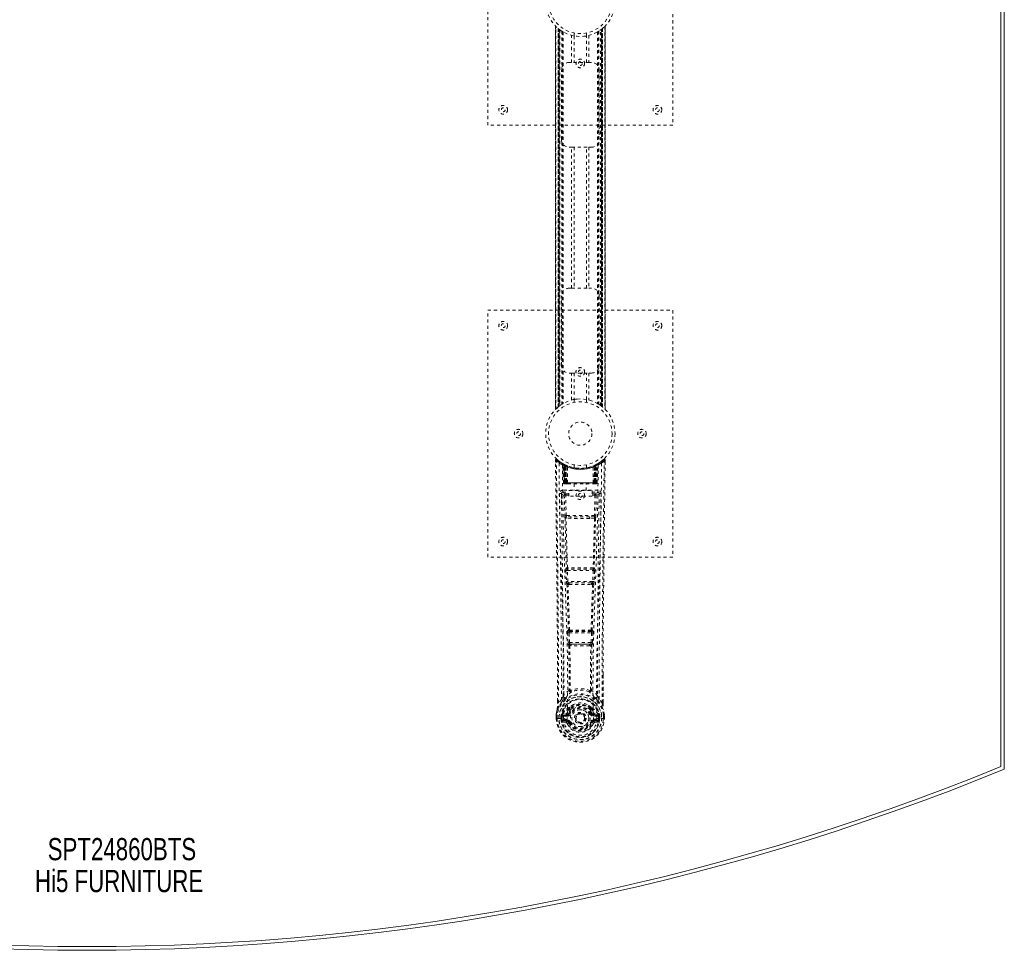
# Model space of a CAD drawing. Header units: inches. Extents: x 12.1 to 71.6, y 7.5 to 55.
# Tile 3 of 4: x 39.7 to 71.6, y 7.5 to 37.7. Entities that reach past the tile are written whole.
import ezdxf

# ---------------------------------------------------------------- set-up
doc = ezdxf.new("R2010")
doc.units = ezdxf.units.IN
doc.header["$MEASUREMENT"] = 0
doc.linetypes.add('SLD-Dashed', pattern=[0.075, 0.05, -0.025])
doc.linetypes.add('SLD-Solid', pattern=[0])
doc.layers.add('HI5-SYMBOLTEXT', color=5, linetype='SLD-Solid')
doc.styles.add('SLDTEXTSTYLE0', font='TXT', dxfattribs={"width": 0.75})

# ---------------------------------------------------------------- blocks, each defined once
blk = doc.blocks.new('SW_NOTE_0')
at = {"layer": 'HI5-SYMBOLTEXT', "color": 0, "char_height": 0.72, "attachment_point": 1, "style": 'SLDTEXTSTYLE0'}
for s, insert in [('SPT24860BTS', (0, 0.928)), ('Hi5 FURNITURE', (-0.412, -0.107))]:
    blk.add_mtext(s, dxfattribs=dict(at, insert=insert))

msp = doc.modelspace()

# ---------------------------------------------------------------- linework, layer by layer
at = {"color": 7, "linetype": 'SLD-Solid', "lineweight": 15}
for p, q in [((71.522, 49.075), (71.522, 13.483)), ((71.522, 13.483), (71.522, 49.075)), ((71.64, 49.154), (71.64, 13.404))]:
    msp.add_line(p, q, dxfattribs=at)
at = {"color": 7, "linetype": 'SLD-Dashed', "lineweight": 0}
for p, q in [((54.89, 34.279), (54.89, 42.279)), ((60.89, 42.279), (60.89, 34.279)), ((57.085, 37.495), (57.085, 25.064)), ((57.085, 25.065), (57.085, 37.493)), ((57.085, 37.493), (57.085, 37.492)), ((57.085, 37.492), (57.085, 25.066)), ((57.097, 25.077), (57.097, 37.481)), ((57.179, 37.407), (57.175, 37.41)), ((57.175, 25.148), (57.175, 37.41)), ((57.175, 37.41), (57.175, 25.148)), ((57.179, 37.407), (57.179, 25.151)), ((57.181, 37.406), (57.181, 25.152)), ((57.22, 37.376), (57.183, 37.403)), ((57.183, 25.155), (57.183, 37.403)), ((57.183, 37.403), (57.183, 25.155)), ((57.195, 25.164), (57.195, 37.394)), ((57.199, 25.167), (57.199, 37.391)), ((57.201, 37.389), (57.201, 25.169)), ((57.203, 37.388), (57.203, 25.17)), ((57.226, 37.371), (57.226, 25.187)), ((58.546, 25.193), (58.546, 37.365)), ((58.576, 25.17), (58.576, 37.388)), ((58.578, 25.169), (58.578, 37.389)), ((58.58, 37.391), (58.58, 25.167)), ((58.581, 37.392), (58.581, 25.166)), ((58.591, 25.159), (58.591, 37.399)), ((58.596, 37.403), (58.596, 25.155)), ((58.596, 25.155), (58.596, 37.403)), ((58.605, 37.41), (58.6, 37.407)), ((58.6, 25.151), (58.6, 37.407)), ((58.605, 37.41), (58.605, 25.148)), ((58.605, 25.148), (58.605, 37.41)), ((58.683, 37.481), (58.683, 25.077)), ((58.695, 25.063), (58.695, 37.494)), ((58.695, 37.493), (58.695, 25.065)), ((58.695, 25.066), (58.695, 37.492)), ((57.291, 37.326), (57.287, 37.329)), ((57.291, 37.326), (57.291, 25.232)), ((57.317, 37.311), (57.317, 25.247)), ((57.334, 37.301), (57.334, 25.257)), ((57.608, 36.314), (57.608, 37.19)), ((57.69, 37.268), (57.69, 37.171)), ((57.692, 37.171), (57.692, 36.314)), ((58.087, 36.314), (58.087, 37.171)), ((58.09, 37.171), (58.09, 37.268)), ((58.171, 37.19), (58.171, 36.314)), ((58.445, 37.301), (58.445, 25.257)), ((58.463, 37.311), (58.463, 25.247)), ((58.488, 37.326), (58.488, 25.232)), ((57.525, 36.314), (57.608, 36.314)), ((58.171, 36.314), (57.608, 36.314)), ((58.171, 36.314), (58.255, 36.314)), ((57.275, 33.814), (57.275, 36.064)), ((58.505, 36.064), (58.505, 33.814)), ((60.89, 34.279), (54.89, 34.279)), ((57.608, 33.564), (57.525, 33.564)), ((57.608, 28.994), (57.608, 33.564)), ((57.608, 33.564), (58.171, 33.564)), ((57.692, 33.564), (57.692, 28.994)), ((58.087, 28.994), (58.087, 33.564)), ((58.171, 33.564), (58.171, 28.994)), ((58.255, 33.564), (58.171, 33.564)), ((57.275, 26.494), (57.275, 28.744)), ((57.525, 28.994), (57.608, 28.994)), ((57.608, 28.994), (58.171, 28.994)), ((58.171, 28.994), (58.255, 28.994)), ((58.505, 28.744), (58.505, 26.494)), ((54.89, 28.279), (60.89, 28.279)), ((54.89, 20.279), (54.89, 28.279)), ((60.89, 28.279), (60.89, 20.279)), ((57.608, 26.244), (57.525, 26.244)), ((57.608, 25.368), (57.608, 26.244)), ((57.608, 26.244), (58.171, 26.244)), ((57.692, 26.244), (57.692, 25.387)), ((58.087, 25.387), (58.087, 26.244)), ((58.171, 26.244), (58.171, 25.368)), ((58.255, 26.244), (58.171, 26.244)), ((57.69, 25.387), (57.69, 25.29)), ((58.09, 25.29), (58.09, 25.387)), ((58.488, 25.232), (58.493, 25.229)), ((57.175, 25.148), (57.179, 25.151)), ((58.56, 25.183), (58.596, 25.155)), ((58.695, 25.065), (58.694, 25.066)), ((57.083, 23.42), (57.084, 23.353)), ((57.113, 23.421), (57.133, 23.443)), ((57.174, 23.408), (57.132, 23.442)), ((57.322, 23.305), (57.308, 23.313)), ((58.471, 23.313), (58.458, 23.305)), ((58.647, 23.442), (58.605, 23.408)), ((58.696, 23.42), (58.666, 23.421)), ((58.694, 23.357), (58.695, 23.42)), ((58.695, 23.353), (58.696, 23.42)), ((58.695, 23.353), (58.696, 23.42)), ((57.327, 23.301), (57.314, 23.308)), ((57.336, 23.28), (57.323, 23.288)), ((57.344, 22.683), (57.323, 23.288)), ((57.357, 22.683), (57.336, 23.28)), ((57.387, 23.27), (57.34, 23.295)), ((57.355, 23.273), (57.378, 22.679)), ((57.424, 23.234), (57.355, 23.27)), ((57.375, 22.683), (57.355, 23.27)), ((57.369, 23.279), (57.395, 23.266)), ((57.383, 23.24), (57.395, 23.266)), ((57.383, 23.24), (57.383, 22.683)), ((57.39, 23.236), (57.383, 23.24)), ((57.39, 23.236), (57.403, 23.262)), ((57.39, 22.683), (57.39, 23.236)), ((57.407, 23.26), (57.392, 23.268)), ((57.395, 23.266), (57.403, 23.262)), ((57.396, 23.233), (57.408, 23.259)), ((57.396, 22.683), (57.396, 23.233)), ((57.396, 23.233), (57.403, 23.23)), ((57.403, 23.23), (57.415, 23.256)), ((57.403, 23.23), (57.403, 22.683)), ((57.407, 23.26), (57.407, 23.26)), ((57.415, 23.225), (57.426, 23.251)), ((57.415, 23.225), (57.415, 22.683)), ((57.421, 23.222), (57.415, 23.225)), ((57.421, 23.222), (57.433, 23.248)), ((57.421, 22.683), (57.421, 23.222)), ((57.424, 23.234), (57.424, 23.234)), ((57.424, 23.234), (57.443, 22.683)), ((57.443, 22.683), (57.424, 23.234)), ((57.426, 23.251), (57.433, 23.248)), ((57.474, 22.683), (57.469, 23.205)), ((57.69, 23.268), (57.69, 23.171)), ((58.09, 23.171), (58.09, 23.268)), ((58.306, 22.683), (58.31, 23.205)), ((58.336, 22.683), (58.355, 23.234)), ((58.356, 23.234), (58.337, 22.683)), ((58.347, 23.248), (58.353, 23.251)), ((58.347, 23.248), (58.359, 23.222)), ((58.353, 23.251), (58.365, 23.225)), ((58.355, 23.234), (58.356, 23.234)), ((58.424, 23.27), (58.356, 23.234)), ((58.365, 23.225), (58.359, 23.222)), ((58.359, 23.222), (58.359, 22.683)), ((58.364, 23.256), (58.376, 23.23)), ((58.372, 23.26), (58.365, 23.256)), ((58.365, 22.683), (58.365, 23.225)), ((58.379, 23.263), (58.371, 23.259)), ((58.371, 23.259), (58.383, 23.233)), ((58.373, 23.26), (58.372, 23.26)), ((58.44, 23.295), (58.373, 23.26)), ((58.376, 23.23), (58.383, 23.233)), ((58.376, 22.683), (58.376, 23.23)), ((58.377, 23.262), (58.384, 23.266)), ((58.377, 23.262), (58.389, 23.236)), ((58.383, 23.233), (58.383, 22.683)), ((58.384, 23.266), (58.393, 23.27)), ((58.384, 23.266), (58.397, 23.24)), ((58.397, 23.24), (58.389, 23.236)), ((58.389, 23.236), (58.389, 22.683)), ((58.397, 22.683), (58.397, 23.24)), ((58.402, 22.679), (58.424, 23.273)), ((58.404, 22.683), (58.424, 23.27)), ((58.422, 22.683), (58.443, 23.28)), ((58.436, 22.683), (58.457, 23.288)), ((58.457, 23.288), (58.443, 23.28)), ((57.344, 22.683), (57.357, 22.683)), ((57.383, 22.683), (57.344, 22.683)), ((57.357, 22.683), (57.396, 22.683)), ((57.375, 22.683), (57.443, 22.683)), ((57.383, 22.683), (57.39, 22.683)), ((58.389, 22.683), (57.39, 22.683)), ((57.403, 22.683), (57.396, 22.683)), ((57.403, 22.683), (58.376, 22.683)), ((57.415, 22.683), (57.421, 22.683)), ((58.359, 22.683), (57.421, 22.683)), ((57.443, 22.683), (57.474, 22.683)), ((57.443, 22.683), (57.443, 22.683)), ((57.474, 22.683), (58.306, 22.683)), ((58.306, 22.683), (58.336, 22.683)), ((58.337, 22.683), (58.336, 22.683)), ((58.337, 22.683), (58.404, 22.683)), ((58.359, 22.683), (58.365, 22.683)), ((58.383, 22.683), (58.376, 22.683)), ((58.383, 22.683), (58.422, 22.683)), ((58.389, 22.683), (58.397, 22.683)), ((58.436, 22.683), (58.397, 22.683)), ((58.422, 22.683), (58.436, 22.683)), ((57.322, 22.445), (57.322, 22.385)), ((58.457, 22.445), (57.322, 22.445)), ((57.322, 22.385), (57.52, 22.385)), ((57.383, 22.654), (57.391, 22.654)), ((57.387, 22.654), (57.397, 22.654)), ((57.397, 22.654), (57.403, 22.654)), ((57.405, 22.654), (57.459, 22.654)), ((57.415, 22.654), (57.421, 22.654)), ((57.459, 22.654), (57.421, 22.654)), ((57.473, 22.654), (57.481, 22.654)), ((57.481, 22.654), (58.298, 22.654)), ((57.52, 22.252), (57.52, 22.432)), ((57.52, 22.432), (58.27, 22.432)), ((57.695, 22.654), (57.695, 22.432)), ((58.085, 22.432), (58.085, 22.654)), ((58.27, 22.432), (58.27, 22.252)), ((58.27, 22.385), (58.457, 22.385)), ((58.298, 22.654), (58.306, 22.654)), ((58.32, 22.654), (58.374, 22.654)), ((58.358, 22.654), (58.32, 22.654)), ((58.358, 22.654), (58.364, 22.654)), ((58.376, 22.654), (58.383, 22.654)), ((58.383, 22.654), (58.392, 22.654)), ((58.389, 22.654), (58.396, 22.654)), ((58.457, 22.385), (58.457, 22.445)), ((57.279, 22.347), (57.277, 22.339)), ((57.277, 22.336), (57.281, 22.049)), ((57.371, 22.282), (57.387, 21.62)), ((57.416, 22.328), (57.416, 22.283)), ((57.52, 22.328), (57.416, 22.328)), ((57.431, 21.622), (57.416, 22.283)), ((57.52, 22.283), (57.416, 22.283)), ((58.27, 22.252), (57.52, 22.252)), ((58.364, 22.328), (58.27, 22.328)), ((58.364, 22.283), (58.27, 22.283)), ((58.364, 22.283), (58.348, 21.622)), ((58.364, 22.328), (58.364, 22.283)), ((58.408, 22.282), (58.393, 21.62)), ((58.499, 22.049), (58.502, 22.336)), ((58.502, 22.339), (58.501, 22.347)), ((57.585, 21.53), (57.428, 21.536)), ((58.348, 21.622), (57.431, 21.622)), ((57.592, 21.578), (57.439, 21.581)), ((58.187, 21.578), (57.592, 21.578)), ((58.34, 21.581), (58.187, 21.578)), ((58.351, 21.536), (58.195, 21.53)), ((60.89, 20.279), (54.89, 20.279)), ((57.425, 19.837), (57.442, 19.484)), ((57.439, 19.93), (57.431, 19.927)), ((57.469, 19.839), (58.31, 19.839)), ((57.486, 19.486), (57.469, 19.839)), ((57.475, 19.884), (57.484, 19.887)), ((58.304, 19.884), (57.475, 19.884)), ((58.31, 19.839), (58.293, 19.486)), ((58.296, 19.887), (58.304, 19.884)), ((58.355, 19.837), (58.338, 19.484)), ((58.349, 19.927), (58.34, 19.93)), ((58.293, 19.486), (57.486, 19.486)), ((57.491, 19.39), (57.524, 19.39)), ((57.533, 19.441), (57.501, 19.442)), ((57.533, 19.441), (58.247, 19.441)), ((58.247, 19.441), (58.278, 19.442)), ((58.256, 19.39), (58.288, 19.39)), ((57.503, 17.913), (57.489, 17.909)), ((58.276, 17.913), (58.291, 17.909)), ((57.479, 17.819), (57.496, 17.502)), ((57.524, 17.821), (58.256, 17.821)), ((57.54, 17.504), (57.524, 17.821)), ((57.533, 17.866), (57.547, 17.871)), ((58.246, 17.866), (57.533, 17.866)), ((58.232, 17.871), (58.246, 17.866)), ((58.256, 17.821), (58.239, 17.504)), ((58.3, 17.819), (58.284, 17.502)), ((58.239, 17.504), (57.54, 17.504)), ((57.551, 17.406), (57.591, 17.405)), ((57.598, 17.459), (57.559, 17.459)), ((57.598, 17.459), (58.182, 17.459)), ((58.221, 17.459), (58.182, 17.459)), ((58.189, 17.405), (58.229, 17.406)), ((58.626, 16.471), (58.626, 15.547)), ((58.627, 15.546), (58.63, 16.471)), ((57.562, 15.966), (57.562, 15.966)), ((58.217, 15.966), (58.217, 15.966)), ((57.278, 15.663), (57.182, 15.548)), ((58.597, 15.548), (58.501, 15.663)), ((57.153, 15.546), (57.152, 15.6)), ((57.154, 15.6), (57.154, 15.547)), ((57.522, 15.361), (57.521, 15.343)), ((57.529, 15.39), (57.541, 15.407)), ((57.545, 15.356), (57.545, 15.337)), ((58.235, 15.337), (58.234, 15.356)), ((58.239, 15.407), (58.25, 15.39)), ((58.258, 15.361), (58.258, 15.343)), ((57.11, 15.166), (57.11, 15.162)), ((57.11, 15.045), (57.11, 15.162)), ((57.11, 15.045), (57.114, 15.045)), ((57.111, 15.162), (57.111, 15.045)), ((57.114, 15.045), (57.167, 15.046)), ((57.14, 15.162), (57.14, 15.048)), ((57.167, 15.046), (57.19, 15.046)), ((57.19, 15.046), (57.349, 15.046)), ((57.291, 15.118), (57.261, 15.119)), ((57.261, 15.119), (57.261, 15.119)), ((57.261, 15.048), (57.261, 15.119)), ((57.261, 15.048), (57.291, 15.048)), ((57.261, 15.048), (57.261, 15.048)), ((57.291, 15.118), (57.296, 15.137)), ((57.291, 15.118), (57.291, 15.048)), ((57.296, 15.048), (57.291, 15.048)), ((57.296, 15.137), (57.296, 15.127)), ((57.296, 15.127), (57.296, 15.048)), ((57.307, 15.168), (57.303, 15.163)), ((57.307, 15.168), (57.317, 15.179)), ((57.432, 15.2), (57.317, 15.179)), ((57.317, 15.179), (57.317, 15.179)), ((57.317, 15.179), (57.317, 15.179)), ((57.331, 15.146), (57.461, 15.171)), ((57.331, 15.146), (57.331, 15.116)), ((57.461, 15.146), (57.331, 15.146)), ((57.461, 15.116), (57.331, 15.116)), ((57.461, 15.171), (57.461, 15.146)), ((57.461, 15.116), (57.461, 15.146)), ((57.466, 15.008), (57.466, 15.011)), ((57.516, 15.212), (57.543, 15.201)), ((57.733, 15.055), (57.734, 15.071)), ((57.733, 15.047), (57.733, 15.055)), ((58.236, 15.201), (58.264, 15.212)), ((58.313, 15.011), (58.313, 15.008)), ((58.318, 15.171), (58.449, 15.146)), ((58.318, 15.171), (58.318, 15.146)), ((58.449, 15.146), (58.318, 15.146)), ((58.318, 15.116), (58.318, 15.146)), ((58.449, 15.116), (58.318, 15.116)), ((58.462, 15.179), (58.348, 15.2)), ((58.431, 15.046), (58.589, 15.046)), ((58.449, 15.116), (58.449, 15.146)), ((58.462, 15.179), (58.473, 15.168)), ((58.473, 15.168), (58.473, 15.169)), ((58.473, 15.168), (58.473, 15.168)), ((58.477, 15.163), (58.473, 15.168)), ((58.483, 15.137), (58.483, 15.127)), ((58.488, 15.118), (58.483, 15.137)), ((58.483, 15.127), (58.483, 15.048)), ((58.483, 15.048), (58.489, 15.048)), ((58.518, 15.119), (58.489, 15.118)), ((58.489, 15.048), (58.489, 15.118)), ((58.518, 15.119), (58.518, 15.048)), ((58.518, 15.119), (58.518, 15.119)), ((58.589, 15.046), (58.612, 15.046)), ((58.612, 15.046), (58.665, 15.045)), ((58.64, 15.048), (58.64, 15.162)), ((58.665, 15.045), (58.669, 15.045)), ((58.668, 15.045), (58.668, 15.162)), ((58.669, 15.162), (58.669, 15.166)), ((58.669, 15.045), (58.669, 15.162)), ((57.314, 14.928), (57.433, 14.904)), ((57.344, 14.994), (57.344, 14.964)), ((57.344, 14.994), (57.461, 14.994)), ((57.461, 14.944), (57.344, 14.964)), ((57.344, 14.964), (57.461, 14.964)), ((57.461, 14.994), (57.461, 14.964)), ((57.461, 14.944), (57.461, 14.964)), ((57.521, 14.9), (57.517, 14.908)), ((57.543, 14.909), (57.521, 14.9)), ((58.259, 14.9), (58.236, 14.909)), ((58.259, 14.9), (58.313, 14.877)), ((58.318, 14.994), (58.318, 14.964)), ((58.318, 14.994), (58.435, 14.994)), ((58.435, 14.964), (58.318, 14.944)), ((58.318, 14.944), (58.318, 14.964)), ((58.318, 14.964), (58.435, 14.964)), ((58.346, 14.904), (58.465, 14.928)), ((58.435, 14.964), (58.435, 14.994))]:
    msp.add_line(p, q, dxfattribs=at)
at = {"color": 7, "linetype": 'SLD-Dashed', "lineweight": 0, "flags": 128}
for points in [[(57.195, 37.394), (57.184, 37.403), (57.179, 37.407)], [(57.696, 37.171), (57.694, 37.171), (57.692, 37.171)], [(58.087, 37.171), (58.076, 37.17), (58.068, 37.168)], [(57.692, 25.387), (57.691, 25.386), (57.709, 25.389), (57.747, 25.395), (57.801, 25.401), (57.866, 25.404), (57.89, 25.404)], [(57.692, 25.387), (57.703, 25.388), (57.729, 25.392)], [(58.084, 25.387), (58.086, 25.387), (58.087, 25.387)], [(57.179, 25.151), (57.185, 25.156), (57.195, 25.164)], [(57.083, 23.42), (57.084, 23.42), (57.085, 23.42), (57.092, 23.421), (57.102, 23.421), (57.107, 23.42), (57.113, 23.421)], [(57.152, 15.6), (57.144, 18.17), (57.117, 20.795), (57.083, 23.42)], [(57.132, 23.44), (57.124, 23.444), (57.116, 23.447), (57.108, 23.447), (57.1, 23.446), (57.093, 23.442), (57.088, 23.437), (57.085, 23.43), (57.084, 23.423)], [(57.182, 15.548), (57.181, 17.012), (57.172, 18.485), (57.157, 19.933), (57.154, 20.18), (57.151, 20.438), (57.149, 20.653), (57.146, 20.883), (57.143, 21.133), (57.139, 21.404), (57.136, 21.622), (57.133, 21.884), (57.129, 22.208), (57.126, 22.419), (57.123, 22.677), (57.119, 22.939), (57.116, 23.187), (57.113, 23.421)], [(57.202, 23.327), (57.209, 22.28), (57.229, 21.235), (57.258, 20.193), (57.293, 19.155), (57.328, 18.121), (57.353, 17.091), (57.361, 16.066), (57.349, 15.046)], [(57.339, 23.296), (57.299, 23.319), (57.25, 23.351)], [(58.578, 23.327), (58.57, 22.28), (58.551, 21.235), (58.521, 20.193), (58.486, 19.155), (58.452, 18.121), (58.427, 17.091), (58.418, 16.066), (58.431, 15.046)], [(58.529, 23.351), (58.481, 23.319), (58.436, 23.293)], [(58.597, 15.548), (58.599, 17.014), (58.608, 18.486), (58.622, 19.933), (58.625, 20.154), (58.628, 20.384), (58.63, 20.587), (58.633, 20.786), (58.635, 21.001), (58.637, 21.151), (58.639, 21.308), (58.641, 21.464), (58.643, 21.582), (58.645, 21.722), (58.647, 21.884), (58.651, 22.216), (58.654, 22.421), (58.657, 22.675), (58.66, 22.937), (58.663, 23.185), (58.666, 23.421)], [(58.646, 23.443), (58.614, 23.415), (58.605, 23.408)], [(58.63, 16.471), (58.635, 18.17), (58.663, 20.795), (58.695, 23.353)], [(58.693, 23.42), (58.691, 23.428), (58.688, 23.435), (58.683, 23.442), (58.677, 23.447), (58.669, 23.45), (58.662, 23.45), (58.655, 23.448), (58.648, 23.444)], [(57.311, 23.271), (57.32, 22.226), (57.341, 21.183), (57.373, 20.144), (57.41, 19.108), (57.447, 18.077), (57.473, 17.05), (57.481, 16.028), (57.466, 15.011)], [(57.316, 23.306), (57.323, 23.295), (57.327, 23.281)], [(57.354, 23.277), (57.355, 23.271), (57.355, 23.269)], [(58.469, 23.271), (58.46, 22.226), (58.438, 21.184), (58.407, 20.144), (58.369, 19.108), (58.333, 18.077), (58.307, 17.051), (58.299, 16.028), (58.313, 15.011)], [(57.415, 22.683), (57.407, 22.683), (57.399, 22.683), (57.392, 22.683), (57.386, 22.683), (57.381, 22.683), (57.378, 22.683), (57.376, 22.683), (57.375, 22.683)], [(57.375, 22.683), (57.376, 22.676), (57.377, 22.674)], [(58.404, 22.683), (58.404, 22.683), (58.402, 22.683), (58.398, 22.683), (58.393, 22.683), (58.387, 22.683), (58.38, 22.683), (58.373, 22.683), (58.365, 22.683)], [(57.416, 22.328), (57.346, 22.356), (57.322, 22.385)], [(57.405, 22.654), (57.405, 22.654), (57.407, 22.654)], [(58.457, 22.385), (58.433, 22.356), (58.364, 22.328)], [(57.217, 22.339), (57.219, 22.203), (57.221, 22.031), (57.224, 21.822), (57.227, 21.577), (57.23, 21.328), (57.233, 21.108), (57.235, 20.955), (57.237, 20.817), (57.239, 20.695), (57.241, 20.54), (57.243, 20.377), (57.245, 20.221), (57.255, 19.407), (57.263, 18.589), (57.271, 17.616), (57.277, 16.627), (57.278, 15.663)], [(57.277, 22.339), (57.302, 22.31), (57.371, 22.282)], [(57.416, 22.283), (57.4, 22.282), (57.386, 22.282), (57.376, 22.282), (57.371, 22.282)], [(58.408, 22.282), (58.404, 22.282), (58.394, 22.282), (58.38, 22.282), (58.364, 22.283)], [(58.408, 22.282), (58.478, 22.31), (58.502, 22.339)], [(58.501, 15.663), (58.502, 16.184), (58.503, 16.717), (58.506, 17.262), (58.509, 17.777), (58.514, 18.307), (58.519, 18.859), (58.524, 19.348), (58.527, 19.605), (58.531, 19.878), (58.534, 20.166), (58.538, 20.471), (58.541, 20.746), (58.545, 20.987), (58.547, 21.178), (58.55, 21.393), (58.553, 21.634), (58.556, 21.859), (58.559, 22.052), (58.561, 22.211), (58.562, 22.339)], [(57.431, 21.622), (57.416, 21.621), (57.401, 21.621), (57.391, 21.62), (57.387, 21.62)], [(57.395, 21.538), (57.415, 20.733), (57.439, 19.93)], [(57.473, 19.926), (57.448, 20.73), (57.428, 21.536)], [(58.195, 21.53), (57.89, 21.53), (57.585, 21.53)], [(58.187, 21.578), (57.89, 21.578), (57.592, 21.578)], [(58.351, 21.536), (58.331, 20.73), (58.306, 19.926)], [(58.384, 21.538), (58.365, 20.733), (58.34, 19.93)], [(58.393, 21.62), (58.388, 21.62), (58.378, 21.621), (58.364, 21.621), (58.348, 21.622)], [(57.469, 19.839), (57.454, 19.838), (57.44, 19.837), (57.429, 19.837), (57.425, 19.837)], [(58.355, 19.837), (58.35, 19.837), (58.34, 19.837), (58.326, 19.838), (58.31, 19.839)], [(57.486, 19.486), (57.471, 19.485), (57.457, 19.485), (57.446, 19.484), (57.442, 19.484)], [(57.442, 19.484), (57.444, 19.452), (57.444, 19.45)], [(58.338, 19.484), (58.333, 19.484), (58.323, 19.485), (58.309, 19.485), (58.293, 19.486)], [(58.338, 19.484), (58.335, 19.452), (58.335, 19.45)], [(57.457, 19.395), (57.481, 18.653), (57.503, 17.913)], [(57.539, 17.908), (57.516, 18.648), (57.491, 19.39)], [(58.288, 19.39), (58.263, 18.648), (58.241, 17.908)], [(58.323, 19.395), (58.298, 18.653), (58.276, 17.913)], [(57.524, 17.821), (57.509, 17.82), (57.495, 17.82), (57.485, 17.819), (57.479, 17.819)], [(57.524, 17.821), (57.523, 17.83), (57.523, 17.838), (57.524, 17.846), (57.525, 17.853), (57.528, 17.862), (57.533, 17.866)], [(58.246, 17.866), (58.251, 17.862), (58.255, 17.853), (58.256, 17.846), (58.256, 17.838), (58.256, 17.83), (58.256, 17.821)], [(58.3, 17.819), (58.295, 17.819), (58.285, 17.82), (58.27, 17.82), (58.256, 17.821)], [(57.54, 17.504), (57.525, 17.503), (57.511, 17.502), (57.501, 17.502), (57.496, 17.502)], [(57.515, 17.412), (57.525, 16.692), (57.526, 15.973)], [(57.551, 17.406), (57.561, 16.685), (57.562, 15.966)], [(58.189, 17.405), (57.89, 17.404), (57.591, 17.405)], [(58.182, 17.459), (57.89, 17.458), (57.598, 17.459)], [(58.217, 15.966), (58.218, 16.685), (58.229, 17.406)], [(58.221, 17.459), (58.222, 17.46), (58.224, 17.461), (58.226, 17.464), (58.232, 17.474), (58.236, 17.488), (58.239, 17.504)], [(58.284, 17.502), (58.278, 17.502), (58.268, 17.502), (58.254, 17.503), (58.239, 17.504)], [(58.265, 17.412), (58.254, 16.692), (58.253, 15.973)], [(57.524, 15.965), (57.424, 15.877), (57.337, 15.776)], [(57.43, 15.728), (57.425, 15.721), (57.416, 15.712)], [(57.524, 15.965), (57.526, 15.955), (57.531, 15.946), (57.537, 15.94), (57.544, 15.936), (57.552, 15.936), (57.56, 15.94), (57.567, 15.946), (57.572, 15.955)], [(58.207, 15.955), (58.212, 15.946), (58.219, 15.94), (58.227, 15.936), (58.235, 15.936), (58.243, 15.94), (58.249, 15.946), (58.253, 15.955), (58.255, 15.965)], [(58.442, 15.776), (58.356, 15.877), (58.255, 15.965)], [(58.364, 15.712), (58.355, 15.721), (58.349, 15.728)], [(57.141, 15.346), (57.124, 15.266), (57.11, 15.166)], [(57.11, 15.162), (57.123, 15.259), (57.139, 15.335)], [(57.141, 15.346), (57.139, 15.341), (57.139, 15.335)], [(57.32, 15.624), (57.22, 15.5), (57.141, 15.346)], [(57.182, 15.548), (57.176, 15.548), (57.17, 15.548), (57.164, 15.548), (57.159, 15.548), (57.155, 15.547), (57.153, 15.547), (57.152, 15.547), (57.153, 15.546)], [(57.521, 15.343), (57.489, 15.29), (57.459, 15.223)], [(57.672, 15.495), (57.615, 15.465), (57.541, 15.407)], [(58.239, 15.407), (58.164, 15.465), (58.107, 15.495)], [(58.258, 15.343), (58.291, 15.29), (58.321, 15.223)], [(58.459, 15.624), (58.56, 15.5), (58.639, 15.346)], [(58.627, 15.546), (58.627, 15.547), (58.626, 15.547), (58.624, 15.547), (58.62, 15.548), (58.615, 15.548), (58.609, 15.548), (58.603, 15.548), (58.597, 15.548)], [(58.641, 15.335), (58.64, 15.341), (58.639, 15.346)], [(58.669, 15.166), (58.658, 15.256), (58.639, 15.346)], [(58.669, 15.162), (58.657, 15.259), (58.641, 15.335)], [(57.11, 15.166), (57.111, 15.166), (57.113, 15.165), (57.116, 15.165), (57.12, 15.165), (57.124, 15.164), (57.129, 15.163), (57.134, 15.162), (57.14, 15.162)], [(57.11, 15.162), (57.11, 15.162), (57.111, 15.162), (57.113, 15.162), (57.117, 15.162), (57.122, 15.162), (57.127, 15.162), (57.133, 15.162), (57.14, 15.162)], [(57.14, 15.048), (57.133, 15.047), (57.127, 15.047), (57.122, 15.047), (57.117, 15.046), (57.113, 15.046), (57.111, 15.046), (57.11, 15.046), (57.11, 15.045)], [(57.291, 15.118), (57.291, 15.118), (57.291, 15.118)], [(57.331, 15.116), (57.313, 15.119), (57.296, 15.127)], [(57.459, 15.223), (57.446, 15.206), (57.432, 15.2)], [(58.313, 15.008), (58.307, 14.932), (58.284, 14.857), (58.245, 14.789), (58.191, 14.729), (58.126, 14.68), (58.052, 14.644), (57.973, 14.622), (57.89, 14.615), (57.807, 14.622), (57.727, 14.644), (57.653, 14.68), (57.588, 14.729), (57.535, 14.789), (57.495, 14.857), (57.472, 14.932), (57.466, 15.008)], [(57.573, 15.325), (57.543, 15.275), (57.516, 15.212)], [(57.571, 15.189), (57.565, 15.191), (57.56, 15.193), (57.556, 15.195), (57.551, 15.197), (57.548, 15.198), (57.545, 15.2), (57.544, 15.2), (57.543, 15.201)], [(57.836, 15.202), (57.878, 15.211), (57.896, 15.211)], [(58.264, 15.212), (58.236, 15.275), (58.206, 15.325)], [(58.209, 15.189), (58.214, 15.191), (58.219, 15.193), (58.224, 15.195), (58.228, 15.197), (58.231, 15.198), (58.234, 15.2), (58.236, 15.2), (58.236, 15.201)], [(58.321, 15.223), (58.334, 15.206), (58.348, 15.2)], [(58.483, 15.127), (58.467, 15.119), (58.449, 15.116)], [(58.488, 15.118), (58.488, 15.118), (58.489, 15.118)], [(58.669, 15.166), (58.668, 15.166), (58.666, 15.165), (58.663, 15.165), (58.66, 15.165), (58.655, 15.164), (58.65, 15.163), (58.645, 15.162), (58.64, 15.162)], [(58.64, 15.162), (58.646, 15.162), (58.652, 15.162), (58.658, 15.162), (58.662, 15.162), (58.666, 15.162), (58.669, 15.162), (58.67, 15.162), (58.669, 15.162)], [(58.669, 15.045), (58.67, 15.046), (58.669, 15.046), (58.666, 15.046), (58.662, 15.046), (58.658, 15.047), (58.652, 15.047), (58.646, 15.047), (58.64, 15.048)], [(57.302, 14.976), (57.321, 14.989), (57.344, 14.994)], [(57.571, 14.921), (57.565, 14.919), (57.56, 14.917), (57.556, 14.915), (57.551, 14.913), (57.548, 14.912), (57.545, 14.91), (57.544, 14.91), (57.543, 14.909)], [(58.209, 14.921), (58.214, 14.919), (58.219, 14.917), (58.224, 14.915), (58.228, 14.913), (58.231, 14.912), (58.234, 14.91), (58.236, 14.91), (58.236, 14.909)], [(58.268, 14.916), (58.263, 14.908), (58.259, 14.9)], [(58.318, 14.944), (58.281, 14.929), (58.268, 14.916)], [(58.435, 14.994), (58.458, 14.989), (58.478, 14.976)]]:
    msp.add_lwpolyline(points, dxfattribs=at)
at = {"color": 7, "linetype": 'SLD-Dashed', "lineweight": 0}
for centre, radius in [((57.89, 38.279), 1.125), ((57.89, 38.279), 1.03), ((57.89, 36.279), 0.14), ((57.89, 36.279), 0.0625), ((55.39, 34.779), 0.141), ((55.39, 34.779), 0.0625), ((60.39, 34.779), 0.141), ((60.39, 34.779), 0.0625), ((55.39, 27.779), 0.141), ((55.39, 27.779), 0.0625), ((60.39, 27.779), 0.141), ((60.39, 27.779), 0.0625), ((57.89, 26.279), 0.141), ((57.89, 26.279), 0.0625), ((57.89, 24.279), 1.125), ((57.89, 24.279), 1.03), ((57.89, 24.279), 0.376), ((55.89, 24.279), 0.14), ((55.89, 24.279), 0.0625), ((59.89, 24.279), 0.14), ((59.89, 24.279), 0.0625), ((57.89, 22.279), 0.14), ((57.89, 22.279), 0.0625), ((55.39, 20.779), 0.141), ((55.39, 20.779), 0.0625), ((60.39, 20.779), 0.141), ((60.39, 20.779), 0.0625), ((57.89, 15.055), 0.7), ((57.89, 15.055), 0.69), ((57.89, 15.055), 0.623), ((57.89, 15.055), 0.32), ((57.89, 15.055), 0.275), ((57.89, 15.055), 0.188), ((57.89, 15.055), 0.156), ((57.89, 15.055), 0.142), ((57.89, 15.055), 0.14), ((57.89, 15.055), 0.138)]:
    msp.add_circle(centre, radius, dxfattribs=at)
for centre, radius, start, end in [((57.849, 38.238), 1.067, 224.2819, 225.2011), ((57.879, 38.266), 1.108, 231.0994, 232.4154), ((57.89, 38.279), 1.125, 232.2628, 239.3845), ((57.89, 38.278), 1.124, 307.594, 308.8912), ((57.912, 38.254), 1.092, 307.6163, 315.7607), ((57.897, 38.27), 1.113, 307.9147, 309.4723), ((57.889, 38.278), 1.123, 237.8629, 240.4263), ((57.889, 38.28), 1.126, 299.5765, 302.1343), ((57.525, 36.064), 0.25, 90, 180), ((58.255, 36.064), 0.25, 0, 90), ((57.525, 33.814), 0.25, 180, 270), ((58.255, 33.814), 0.25, 270, 0), ((57.525, 28.744), 0.25, 90, 180), ((58.255, 28.744), 0.25, 0, 90), ((57.525, 26.494), 0.25, 180, 270), ((58.255, 26.494), 0.25, 270, 0), ((57.889, 24.28), 1.124, 119.5742, 122.1363), ((57.885, 24.271), 1.134, 57.8754, 60.4141), ((57.89, 24.279), 1.125, 52.2636, 59.383), ((57.868, 24.304), 1.092, 127.6152, 135.7613), ((57.894, 24.274), 1.132, 127.5967, 128.8854), ((57.899, 24.29), 1.11, 51.1024, 52.4155), ((57.97, 24.359), 1.012, 44.257, 45.2267), ((57.113, 23.421), 0.03, 47.8633, 180.7215), ((57.892, 24.324), 1.212, 228.1735, 235.3223), ((57.89, 24.279), 1.158, 227.8705, 312.1289), ((57.887, 24.275), 1.123, 227.9056, 235.3645), ((57.232, 23.327), 0.03, 55.9367, 179.825), ((57.877, 24.518), 1.37, 240.4506, 245.5693), ((57.89, 24.279), 1.127, 235.3518, 240.4893), ((57.293, 23.287), 0.03, 1.9883, 58.9542), ((57.879, 24.26), 1.106, 238.9496, 239.8492), ((57.273, 23.251), 0.0714, 31.6424, 58.9247), ((57.89, 24.279), 1.128, 299.5117, 304.6472), ((58.487, 23.287), 0.03, 121.0478, 178.0138), ((57.902, 24.518), 1.369, 294.4299, 299.5502), ((57.894, 24.273), 1.12, 304.6281, 312.088), ((58.548, 23.327), 0.03, 0.1667, 124.0704), ((57.89, 24.321), 1.209, 304.6698, 311.8387), ((58.666, 23.421), 0.03, 359.2795, 132.1367), ((58.596, 23.377), 0.0831, 31.8482, 52.6068), ((57.352, 23.259), 0.0429, 114.1667, 163.0233), ((57.89, 24.311), 1.19, 240.8884, 299.1116), ((57.306, 23.279), 0.0299, 1.905, 59.723), ((57.891, 24.281), 1.129, 239.7431, 244.722), ((57.9, 24.3), 1.153, 239.9609, 244.0337), ((57.871, 23.903), 0.824, 228.2678, 233.628), ((57.89, 24.279), 1.127, 240.4889, 299.5111), ((57.869, 23.896), 0.814, 229.1489, 234.4934), ((57.325, 23.269), 0.03, 16.893, 61.27), ((57.325, 23.269), 0.0299, 1.8068, 60.7681), ((57.892, 24.283), 1.132, 240.8144, 245.7257), ((57.87, 23.891), 0.807, 230.3885, 235.6793), ((57.89, 24.278), 1.155, 244.3785, 295.6215), ((57.89, 24.278), 1.155, 245.0794, 294.9206), ((57.395, 23.233), 0.0297, 1.4787, 64.5677), ((57.394, 23.233), 0.0297, 1.4742, 64.5246), ((57.89, 24.278), 1.155, 246.0604, 293.9396), ((57.845, 23.83), 0.73, 234.7857, 238.9973), ((57.44, 23.222), 0.0346, 328.9827, 15.1432), ((57.89, 24.242), 1.12, 247.9469, 292.0531), ((58.34, 23.222), 0.0346, 164.8568, 211.0173), ((57.934, 23.83), 0.73, 301.0027, 305.2143), ((57.891, 24.277), 1.125, 294.2588, 299.201), ((58.385, 23.233), 0.0297, 115.43, 178.5235), ((58.386, 23.233), 0.0297, 115.478, 178.5208), ((57.907, 23.896), 0.812, 304.3379, 309.5932), ((57.914, 23.892), 0.809, 305.49, 310.8688), ((58.44, 23.137), 0.138, 89.419, 113.4574), ((57.908, 23.903), 0.824, 306.3718, 311.7324), ((58.454, 23.269), 0.0299, 119.2294, 178.1957), ((58.452, 23.271), 0.0273, 117.6541, 182.2999), ((57.9, 24.262), 1.107, 298.6403, 300.2594), ((58.473, 23.279), 0.0299, 120.274, 178.0939), ((58.428, 23.259), 0.0429, 16.9712, 65.836), ((57.374, 22.684), 0.03, 181.9942, 269.9952), ((57.405, 22.727), 0.0742, 215.9472, 253.262), ((57.387, 22.684), 0.03, 181.9698, 269.9702), ((57.405, 22.684), 0.03, 181.9327, 269.9377), ((57.802, 22.676), 0.412, 179.0092, 183.0385), ((57.979, 22.677), 0.583, 179.3862, 182.0427), ((57.829, 22.676), 0.426, 179.0421, 182.9406), ((57.859, 22.676), 0.444, 179.086, 182.8224), ((57.869, 22.676), 0.448, 179.094, 182.8005), ((57.473, 22.684), 0.0299, 181.7963, 269.813), ((57.473, 22.684), 0.0299, 181.7963, 269.813), ((57.509, 22.676), 0.0354, 169.2785, 219.1957), ((58.269, 22.677), 0.0369, 321.8605, 9.6609), ((58.306, 22.684), 0.0299, 270.1883, 358.2024), ((58.307, 22.684), 0.0299, 270.187, 358.2037), ((57.913, 22.676), 0.446, 357.1813, 0.9056), ((57.921, 22.676), 0.444, 357.1776, 0.914), ((58.369, 22.689), 0.0356, 262.0659, 350.2943), ((58.374, 22.684), 0.03, 270.0632, 358.0663), ((57.95, 22.676), 0.427, 357.0655, 0.9518), ((57.794, 22.677), 0.589, 357.9719, 0.5992), ((57.977, 22.676), 0.413, 356.9652, 0.9871), ((58.392, 22.684), 0.03, 270.0311, 358.0289), ((58.375, 22.727), 0.0742, 286.738, 324.0528), ((58.406, 22.684), 0.03, 270.0049, 358.0035), ((57.322, 22.34), 0.105, 90.0045, 180.738), ((57.321, 22.342), 0.0423, 88.0358, 173.432), ((57.401, 22.821), 0.166, 259.5929, 268.3493), ((58.378, 22.819), 0.163, 271.7, 280.6277), ((58.457, 22.34), 0.105, 359.263, 89.9945), ((58.459, 22.342), 0.0423, 6.5669, 91.9637), ((57.253, 20.741), 1.598, 89.1339, 91.2852), ((-442.209, 14.458), 499.548, 0.15121, 0.90393), ((57.416, 22.282), 0.0451, 90.4312, 180.9003), ((58.363, 22.282), 0.0451, 359.0372, 89.5682), ((557.983, 14.458), 499.542, 179.09607, 179.8488), ((58.527, 20.736), 1.603, 88.7191, 90.8641), ((57.788, 21.621), 0.401, 180.0738, 191.8408), ((57.441, 21.535), 0.0456, 91.7541, 175.8266), ((57.421, 21.677), 0.141, 259.4741, 273.0493), ((57.538, 21.533), 0.109, 154.2107, 178.3438), ((57.536, 21.621), 0.105, 179.6305, 202.4732), ((57.673, 21.542), 0.0889, 155.6075, 187.6347), ((58.106, 21.542), 0.0889, 352.3669, 24.3936), ((58.243, 21.621), 0.105, 337.5289, 0.3673), ((58.241, 21.533), 0.111, 1.7816, 25.6617), ((58.339, 21.535), 0.0456, 4.1734, 88.2459), ((58.359, 21.675), 0.139, 266.8579, 280.6143), ((57.991, 21.621), 0.402, 348.15, 359.9206), ((57.631, 19.867), 0.209, 163.5089, 188.4113), ((57.476, 19.929), 0.0451, 182.9197, 269.4053), ((57.484, 19.932), 0.0451, 182.9875, 269.3796), ((57.466, 20.017), 0.091, 253.0056, 274.8369), ((57.523, 19.854), 0.0564, 148.2463, 195.7294), ((57.89, -16.709), 36.637, 89.3487, 90.6512), ((57.528, 19.92), 0.055, 173.1624, 216.3298), ((57.89, -12.925), 32.814, 89.2909, 90.7091), ((58.295, 19.932), 0.0451, 270.6203, 357.0111), ((58.252, 19.92), 0.0546, 323.5183, 6.9863), ((58.304, 19.929), 0.0451, 270.5933, 357.0818), ((58.256, 19.854), 0.0563, 344.268, 31.7593), ((58.314, 20.017), 0.0908, 265.146, 287.0253), ((58.148, 19.867), 0.209, 351.5826, 16.4959), ((57.554, 19.484), 0.068, 178.3613, 218.9076), ((58.225, 19.484), 0.068, 321.1019, 1.6364), ((57.58, 19.451), 0.136, 180.7163, 204.7136), ((57.502, 19.396), 0.0456, 91.2535, 181.8234), ((57.484, 19.474), 0.0837, 251.1206, 275.209), ((57.578, 19.4), 0.0867, 151.625, 186.5712), ((57.604, 19.402), 0.0814, 151.3083, 188.7557), ((57.89, 52.17), 32.782, 269.3605, 270.6395), ((57.89, 52.795), 33.356, 269.387, 270.613), ((58.175, 19.402), 0.0814, 351.2464, 28.69), ((58.279, 19.399), 0.0424, 40.4497, 90.4137), ((58.202, 19.4), 0.087, 353.4637, 28.3359), ((58.296, 19.474), 0.0843, 264.8717, 288.7961), ((58.278, 19.396), 0.0448, 357.9325, 42.9068), ((58.199, 19.451), 0.136, 335.3339, 359.2486), ((57.64, 17.848), 0.163, 158.1253, 190.2207), ((57.534, 17.911), 0.0451, 183.2253, 269.1414), ((57.548, 17.916), 0.0451, 183.3919, 269.1036), ((57.532, 17.982), 0.075, 247.0707, 274.8938), ((57.596, 17.902), 0.0578, 174.2231, 212.3482), ((57.89, -19.465), 37.374, 89.4617, 90.5382), ((58.231, 17.916), 0.0451, 270.8979, 356.6066), ((58.184, 17.902), 0.0574, 327.5053, 5.9234), ((58.247, 17.982), 0.0749, 265.096, 292.9471), ((58.246, 17.911), 0.0451, 270.8601, 356.7732), ((58.139, 17.848), 0.163, 349.7771, 21.8741), ((57.89, -14.712), 32.585, 89.3979, 90.6021), ((57.677, 17.493), 0.181, 177.2179, 206.4665), ((57.56, 17.414), 0.0457, 91.854, 181.7284), ((57.545, 17.479), 0.073, 245.7442, 274.5986), ((57.598, 17.502), 0.0575, 177.8234, 227.5898), ((57.654, 17.417), 0.104, 155.9694, 186.1379), ((57.69, 17.419), 0.101, 156.5258, 187.7658), ((58.089, 17.419), 0.101, 352.2363, 23.4725), ((58.219, 17.414), 0.0457, 358.2747, 88.1428), ((58.126, 17.417), 0.104, 353.8593, 24.0309), ((58.235, 17.479), 0.0735, 265.5101, 294.1509), ((58.103, 17.493), 0.181, 333.5384, 2.7728), ((57.513, 15.972), 0.0133, 326.0911, 3.2934), ((57.559, 16.036), 0.0708, 242.7174, 272.7205), ((57.575, 15.967), 0.0128, 186.6323, 257.6635), ((57.89, 15.042), 0.966, 70.8188, 109.1816), ((58.204, 15.967), 0.0128, 282.3536, 353.3518), ((58.221, 16.036), 0.0709, 267.2924, 297.2769), ((58.266, 15.972), 0.0133, 176.7799, 213.9444), ((57.89, 15.055), 0.787, 8.0937, 171.9063), ((57.89, 15.055), 0.758, 8.0936, 171.9064), ((57.89, 15.055), 0.632, 5.8274, 174.1726), ((52.528, 18.224), 5.397, 331.6719, 333.0269), ((57.612, 15.982), 0.461, 223.6656, 230.8229), ((57.89, 15.055), 0.602, 6.0327, 173.9673), ((58.87, 14.047), 2.212, 131.1322, 134.4933), ((57.398, 15.779), 0.0608, 182.57, 302.0044), ((58.162, 15.216), 0.893, 128.8525, 145.01), ((57.585, 15.969), 0.0608, 184.0475, 286.2244), ((57.644, 15.971), 0.0738, 193.2358, 235.0274), ((57.89, 15.117), 0.844, 70.0598, 109.9402), ((58.195, 15.969), 0.0608, 253.7746, 355.9543), ((58.135, 15.971), 0.0738, 304.974, 346.7628), ((57.618, 15.216), 0.893, 34.9893, 51.1481), ((58.381, 15.779), 0.0608, 238.0007, 357.4273), ((56.909, 14.047), 2.212, 45.5067, 48.8678), ((63.222, 18.209), 5.363, 206.9688, 208.3323), ((58.168, 15.981), 0.461, 309.1707, 316.3355), ((55.965, 15.517), 1.188, 351.2127, 1.4268), ((53.668, 16.164), 3.568, 346.7474, 350.0567), ((57.754, 14.964), 0.492, 115.7078, 155.4802), ((57.698, 14.957), 0.441, 113.5943, 149.7437), ((57.566, 15.365), 0.0448, 146.2228, 184.9318), ((57.552, 15.346), 0.0305, 185.7194, 315.4449), ((57.543, 15.383), 0.0459, 241.1288, 271.7007), ((57.544, 15.402), 0.0459, 241.1817, 271.7097), ((57.58, 15.411), 0.0396, 185.1766, 232.8772), ((57.89, 15.055), 0.376, 22.774, 157.226), ((57.89, 15.043), 0.453, 40.4511, 139.5489), ((57.578, 15.355), 0.033, 131.623, 178.1129), ((57.572, 15.359), 0.0347, 219.3888, 272.7362), ((57.89, 15.015), 0.494, 47.4883, 132.5117), ((57.89, 15.055), 0.346, 22.7738, 157.2262), ((57.89, 15.062), 0.411, 39.706, 140.294), ((57.89, 15.055), 0.275, 90.0002, 269.9998), ((57.89, 15.075), 0.473, 62.6132, 117.3868), ((57.89, 15.055), 0.275, 270.0001, 89.9999), ((58.228, 15.346), 0.0305, 224.5494, 354.2872), ((58.208, 15.359), 0.0348, 267.2728, 320.6022), ((58.199, 15.411), 0.0396, 307.1241, 354.8258), ((58.201, 15.355), 0.033, 1.8825, 48.3816), ((58.236, 15.402), 0.0459, 268.2899, 298.8201), ((58.236, 15.383), 0.0459, 268.2966, 298.8752), ((58.02, 14.959), 0.499, 24.8893, 63.9929), ((58.213, 15.365), 0.0448, 355.0852, 33.9425), ((58.082, 14.958), 0.441, 30.2261, 66.4272), ((62.113, 16.164), 3.57, 189.9439, 193.2517), ((59.814, 15.517), 1.187, 178.5717, 188.7901), ((57.89, 15.055), 0.78, 180, 359.3038), ((57.89, 15.055), 0.78, 180.7166, 359.2834), ((57.89, 15.055), 0.75, 180.5685, 359.4315), ((57.89, 15.055), 0.629, 180.6527, 359.3473), ((57.89, 15.055), 0.599, 180.6527, 359.3473), ((57.411, 15.123), 0.116, 159.6249, 173.1202), ((57.89, 15.055), 0.593, 180.6711, 187.6091), ((57.33, 15.177), 0.0306, 205.4294, 270.925), ((57.472, 15.243), 0.233, 238.0352, 268.5963), ((57.89, 15.04), 0.541, 179.35, 0.65), ((57.462, 15.201), 0.0299, 181.1795, 268.9465), ((57.489, 15.228), 0.031, 190.1788, 328.3477), ((57.455, 15.236), 0.0649, 274.9232, 338.6825), ((57.461, 15.235), 0.089, 270, 337.226), ((57.461, 15.235), 0.119, 269.9989, 337.2272), ((58.318, 15.235), 0.119, 202.7734, 270.0011), ((58.318, 15.235), 0.089, 202.774, 270), ((58.29, 15.228), 0.031, 211.5693, 349.9043), ((58.324, 15.236), 0.0649, 201.3141, 265.0802), ((58.312, 15.233), 0.221, 270.3114, 302.5178), ((58.318, 15.201), 0.0299, 271.0999, 358.7764), ((58.449, 15.177), 0.0306, 269.0748, 334.5729), ((58.397, 15.13), 0.0863, 4.5662, 22.6934), ((57.89, 15.055), 0.593, 352.3909, 359.3289), ((58.491, 13.936), 1.112, 88.583, 90.1103), ((58.64, 15.162), 0.03, 0.0028, 5.051), ((57.506, 15.004), 0.206, 187.6617, 201.6546), ((57.343, 14.934), 0.0299, 88.046, 192.1081), ((57.462, 14.913), 0.0301, 91.4237, 197.6501), ((57.424, 14.86), 0.0454, 22.4756, 78.697), ((57.461, 14.875), 0.119, 22.7732, 89.999), ((57.461, 14.875), 0.089, 22.774, 90), ((57.455, 14.872), 0.0715, 29.6334, 85.2033), ((56.921, 16.252), 1.479, 291.6251, 293.9235), ((57.89, 15.055), 0.459, 202.774, 337.226), ((57.89, 15.055), 0.4, 202.774, 337.226), ((57.89, 15.055), 0.376, 202.774, 337.226), ((57.89, 15.055), 0.346, 202.7743, 337.2257), ((58.318, 14.875), 0.119, 90.001, 157.2262), ((58.318, 14.875), 0.089, 90, 157.226), ((58.355, 14.86), 0.0453, 101.2443, 157.5812), ((58.318, 14.913), 0.0301, 342.3523, 88.574), ((58.436, 14.934), 0.0299, 347.891, 91.9549), ((58.274, 15.004), 0.206, 338.3418, 352.3393)]:
    msp.add_arc(centre, radius, start, end, dxfattribs=at)
at = {"color": 7, "linetype": 'SLD-Solid', "lineweight": 15}
for radius, start, end in [(78.144, 247.71607, 292.28393), (78.144, 247.71607, 292.28393), (78.262, 247.65804, 292.34196)]:
    msp.add_arc((41.89, 85.791), radius, start, end, dxfattribs=at)

# ---------------------------------------------------------------- block references
at = {"layer": 'HI5-SYMBOLTEXT', "color": 5}
msp.add_blockref('SW_NOTE_0', (40.617, 10.241), dxfattribs=at)

doc.saveas('drawing.dxf')
